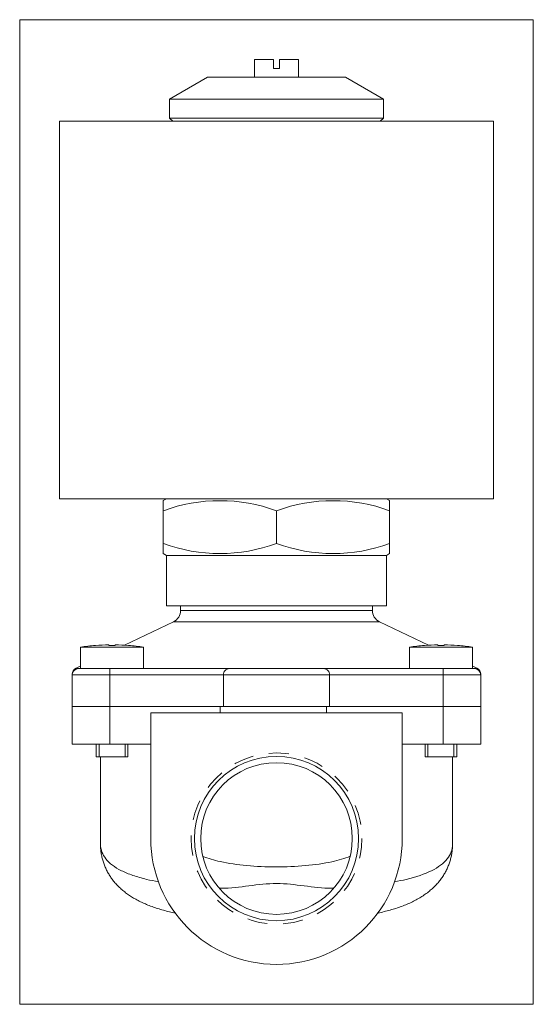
# Model space of a CAD drawing. Extents: x 2.29 to 5.5, y -0.14 to 6.02.
import ezdxf
from ezdxf.xclip import XClip

# ---------------------------------------------------------------- set-up
doc = ezdxf.new("R2010")
doc.units = 0
doc.header["$MEASUREMENT"] = 0
doc.header["$XCLIPFRAME"] = 2
doc.linetypes.add('HIDDEN2', pattern=[0.1875, 0.125, -0.0625])
doc.layers.get('0').update_dxf_attribs({"linetype": 'CONTINUOUS'})
for name, color, linetype in [('CEWKA_25', 7, 'CONTINUOUS'), ('KORPUS_MVPE_20', 7, 'CONTINUOUS'), ('W-008_WKRĘT_M4X1', 7, 'CONTINUOUS'), ('W-036M5X14KRZYŻ_', 7, 'CONTINUOUS'), ('WA_007_01_00_007', 7, 'CONTINUOUS'), ('WA_127_01_00_002', 7, 'CONTINUOUS'), ('WA_127_01_00_003', 7, 'CONTINUOUS')]:
    doc.layers.add(name, color=color, linetype=linetype)

# ---------------------------------------------------------------- blocks, each defined once
blk = doc.blocks.new('SE1')
at = {"layer": 'CEWKA_25', "color": 7, "linetype": 'CONTINUOUS', "lineweight": 0}
for p, q in [((2.5377, 5.3821), (5.2543, 5.3821)), ((2.5377, 5.3821), (2.5377, 3.0199)), ((5.2543, 3.0199), (5.2543, 5.3821)), ((2.5377, 3.0199), (5.2543, 3.0199))]:
    blk.add_line(p, q, dxfattribs=at)
at = {"layer": 'KORPUS_MVPE_20', "color": 7, "linetype": 'CONTINUOUS', "lineweight": 0}
for p, q in [((2.6165, 1.7207), (2.8527, 1.7207)), ((2.6165, 1.4844), (2.6165, 1.7207)), ((2.8527, 1.4844), (2.8527, 1.7207)), ((2.8527, 1.7207), (3.5438, 1.7207)), ((4.6834, 1.6813), (3.1086, 1.6813)), ((3.1086, 1.6813), (3.1086, 0.8939)), ((3.5438, 1.7207), (3.8861, 1.7207)), ((3.5438, 1.6813), (3.5438, 1.7207)), ((4.2085, 1.6813), (4.2085, 1.7207)), ((4.2283, 1.7207), (4.9393, 1.7207)), ((4.6834, 0.8939), (4.6834, 1.6813)), ((4.9393, 1.4844), (4.9393, 1.7207)), ((4.9393, 1.7207), (5.1755, 1.7207)), ((5.1755, 1.4844), (5.1755, 1.7207)), ((2.6165, 1.4844), (2.8527, 1.4844)), ((2.8527, 1.4844), (3.1086, 1.4844)), ((4.6834, 1.4844), (4.9393, 1.4844)), ((4.9393, 1.4844), (5.1755, 1.4844)), ((2.7936, 1.4057), (2.7936, 0.8614)), ((4.9983, 0.8615), (4.9983, 1.4057)), ((3.5374, 0.5828), (3.5501, 0.5828)), ((4.2419, 0.5828), (4.2546, 0.5828))]:
    blk.add_line(p, q, dxfattribs=at)
at = {"layer": 'KORPUS_MVPE_20', "color": 7, "linetype": 'HIDDEN2', "lineweight": 0}
blk.add_circle((3.896, 0.8939), 0.5354, dxfattribs=at)
at = {"layer": 'KORPUS_MVPE_20', "color": 7, "linetype": 'CONTINUOUS', "lineweight": 0}
for radius in [0.5141, 0.4747]:
    blk.add_circle((3.896, 0.8939), radius, dxfattribs=at)
blk.add_arc((3.896, 0.8939), 0.7874, 180, 360, dxfattribs=at)
for points, knots in [([(2.7936, 0.8614), (2.7936, 0.86), (2.7936, 0.8586), (2.7946, 0.8243), (2.8058, 0.7934), (2.8497, 0.7382), (2.8819, 0.714), (2.9461, 0.6821), (2.9705, 0.6721), (3.0233, 0.6541), (3.052, 0.6459), (3.1065, 0.6327), (3.1315, 0.6275), (3.1578, 0.6226)], [0.4945614, 0.4945614, 0.4945614, 0.4945614, 0.5, 0.5, 0.625, 0.625, 0.75, 0.75, 0.8125, 0.8125, 0.875, 0.875, 0.9228108, 0.9228108, 0.9228108, 0.9228108]), ([(2.7939, 0.8584), (2.7938, 0.8539), (2.7938, 0.8412), (2.7958, 0.818), (2.7998, 0.791), (2.8058, 0.7646), (2.8137, 0.7389), (2.8235, 0.7139), (2.835, 0.6897), (2.8482, 0.6664), (2.8632, 0.644), (2.8798, 0.6225), (2.8981, 0.6019), (2.918, 0.5822), (2.9396, 0.5635), (2.9629, 0.5458), (2.9879, 0.5291), (3.0147, 0.5134), (3.0437, 0.4983), (3.0748, 0.4841), (3.1079, 0.4709), (3.1426, 0.4587), (3.1786, 0.4476), (3.2152, 0.4378), (3.2435, 0.4311), (3.2593, 0.4277), (3.2625, 0.427)], [0.0033289, 0.0033289, 0.0033289, 0.0033289, 0.0189963, 0.0528617, 0.0856692, 0.118162, 0.1504315, 0.1825931, 0.2147274, 0.2469476, 0.2793696, 0.3121087, 0.3452781, 0.3789859, 0.4133284, 0.4483813, 0.4841083, 0.521197, 0.5600369, 0.6004035, 0.6418653, 0.683841, 0.7256137, 0.7667693, 0.807071, 0.8171762, 0.8171762, 0.8171762, 0.8171762]), ([(4.5294, 0.427), (4.5304, 0.4272), (4.5441, 0.4302), (4.5704, 0.4362), (4.6076, 0.446), (4.6441, 0.4569), (4.6799, 0.4692), (4.7144, 0.4828), (4.7471, 0.4976), (4.7779, 0.5137), (4.807, 0.531), (4.8341, 0.5496), (4.8592, 0.5692), (4.882, 0.5898), (4.9027, 0.6113), (4.9211, 0.6335), (4.9375, 0.6564), (4.9517, 0.6797), (4.964, 0.7037), (4.9745, 0.7284), (4.9831, 0.7537), (4.9898, 0.7795), (4.9946, 0.8057), (4.9974, 0.8319), (4.9986, 0.8512), (4.9983, 0.8605), (4.9983, 0.8616)], [0.182691, 0.182691, 0.182691, 0.182691, 0.185735, 0.2263431, 0.2677098, 0.3098006, 0.3525029, 0.3955553, 0.4372342, 0.4785243, 0.5192917, 0.5591074, 0.5976746, 0.6348702, 0.6707179, 0.7053342, 0.7388798, 0.7712822, 0.8033639, 0.8355209, 0.8675257, 0.8994867, 0.9315277, 0.963791, 0.9964233, 1, 1, 1, 1]), ([(4.6344, 0.6226), (4.6605, 0.6275), (4.6855, 0.6327), (4.7707, 0.6533), (4.8244, 0.6714), (4.91, 0.7139), (4.9424, 0.7382), (4.9865, 0.7939), (4.9975, 0.8242), (4.9983, 0.8587), (4.9983, 0.8601), (4.9983, 0.8615)], [0.0773727, 0.0773727, 0.0773727, 0.0773727, 0.125, 0.125, 0.25, 0.25, 0.375, 0.375, 0.5, 0.5, 0.5051626, 0.5051626, 0.5051626, 0.5051626]), ([(3.4353, 0.7824), (3.4675, 0.7694), (3.504, 0.7585), (3.5951, 0.7382), (3.6503, 0.7301), (3.7696, 0.7193), (3.8308, 0.7167), (4.0179, 0.7165), (4.1418, 0.7264), (4.2853, 0.7577), (4.3237, 0.7691), (4.3572, 0.7827)], [0.3255373, 0.3255373, 0.3255373, 0.3255373, 0.375, 0.375, 0.4375, 0.4375, 0.5, 0.5, 0.625, 0.625, 0.6763205, 0.6763205, 0.6763205, 0.6763205]), ([(3.5501, 0.5828), (3.6666, 0.5828), (3.7811, 0.6126), (4.0126, 0.6123), (4.1261, 0.5828), (4.2419, 0.5828)], [0, 0, 0, 0, 0.5, 0.5, 1, 1, 1, 1])]:
    blk.add_open_spline(points, degree=3, knots=knots, dxfattribs=at)
for points in [[(3.5501, 0.5828), (3.5453, 0.5834), (3.5406, 0.584), (3.5359, 0.5846)], [(4.2552, 0.5845), (4.2508, 0.5839), (4.2464, 0.5833), (4.2419, 0.5828)]]:
    blk.add_open_spline(points, degree=3, dxfattribs=at)
at = {"layer": 'W-008_WKRĘT_M4X1', "color": 7, "linetype": 'CONTINUOUS', "lineweight": 0}
for p, q in [((3.7582, 5.7679), (3.7582, 5.6577)), ((3.7582, 5.7679), (3.8763, 5.7679)), ((3.8763, 5.7679), (3.8763, 5.7128)), ((3.9157, 5.7128), (3.9157, 5.7679)), ((3.9157, 5.7679), (4.0338, 5.7679)), ((4.0338, 5.6577), (4.0338, 5.7679)), ((3.8763, 5.7128), (3.9157, 5.7128))]:
    blk.add_line(p, q, dxfattribs=at)
at = {"layer": 'W-036M5X14KRZYŻ_', "color": 7, "linetype": 'CONTINUOUS', "lineweight": 0}
for p, q in [((2.7635, 2.1023), (2.7616, 2.1023)), ((2.8463, 2.1023), (2.8463, 2.1062)), ((2.8856, 2.1023), (2.8463, 2.1023)), ((2.8856, 2.1062), (2.8856, 2.1023)), ((2.9684, 2.1023), (2.9703, 2.1023)), ((4.8236, 2.1023), (4.8217, 2.1023)), ((4.9063, 2.1023), (4.9063, 2.1062)), ((4.9457, 2.1023), (4.9063, 2.1023)), ((4.9457, 2.1062), (4.9457, 2.1023)), ((5.0285, 2.1023), (5.0304, 2.1023)), ((2.6691, 2.0915), (3.0628, 2.0915)), ((2.6691, 2.0915), (2.6691, 1.9569)), ((3.0628, 1.9569), (3.0628, 2.0915)), ((4.7292, 2.0915), (5.1229, 2.0915)), ((4.7292, 2.0915), (4.7292, 1.9569)), ((5.1229, 1.9569), (5.1229, 2.0915)), ((2.7675, 1.4844), (2.7675, 1.4057)), ((2.9644, 1.4057), (2.9644, 1.4844)), ((4.8276, 1.4844), (4.8276, 1.4057)), ((5.0244, 1.4057), (5.0244, 1.4844)), ((2.7675, 1.4057), (2.9644, 1.4057)), ((4.8276, 1.4057), (5.0244, 1.4057))]:
    blk.add_line(p, q, dxfattribs=at)
at = {"layer": 'W-036M5X14KRZYŻ_', "color": 7, "linetype": 'HIDDEN2', "lineweight": 0}
for p, q in [((2.7846, 1.4057), (2.7846, 1.4844)), ((2.9473, 1.4057), (2.9473, 1.4844)), ((4.8446, 1.4057), (4.8446, 1.4844)), ((5.0074, 1.4057), (5.0074, 1.4844))]:
    blk.add_line(p, q, dxfattribs=at)
at = {"layer": 'W-036M5X14KRZYŻ_', "color": 7, "linetype": 'CONTINUOUS', "lineweight": 0}
for centre, radius, start, end in [((2.8659, 0.805), 1.3015, 94.59795, 98.69946), ((2.8659, 0.805), 1.3013, 90.86674, 94.51571), ((2.8659, 0.805), 1.3013, 85.48429, 89.13326), ((2.8659, 0.805), 1.3015, 81.30054, 85.40205), ((4.926, 0.805), 1.3015, 94.59795, 98.69946), ((4.926, 0.805), 1.3013, 90.86674, 94.51571), ((4.926, 0.805), 1.3013, 85.48429, 89.13326), ((4.926, 0.805), 1.3015, 81.30054, 85.40205)]:
    blk.add_arc(centre, radius, start, end, dxfattribs=at)
at = {"layer": 'WA_007_01_00_007', "color": 7, "linetype": 'CONTINUOUS', "lineweight": 0}
for p, q in [((3.4629, 5.6577), (3.2267, 5.5213)), ((3.4629, 5.6577), (4.3291, 5.6577)), ((4.5653, 5.5213), (4.3291, 5.6577)), ((3.2267, 5.5213), (4.5653, 5.5213)), ((3.2267, 5.5213), (3.2267, 5.4018)), ((4.5653, 5.4018), (4.5653, 5.5213)), ((4.5653, 5.4018), (3.2267, 5.4018)), ((3.2267, 5.4018), (3.2464, 5.3821)), ((4.5456, 5.3821), (4.5653, 5.4018))]:
    blk.add_line(p, q, dxfattribs=at)
at = {"layer": 'WA_127_01_00_002', "color": 7, "linetype": 'CONTINUOUS', "lineweight": 0}
for p, q in [((3.2956, 2.3506), (3.2956, 2.3215)), ((4.4964, 2.3215), (4.4964, 2.3506)), ((4.4964, 2.3215), (3.2956, 2.3215)), ((3.2508, 2.2504), (2.9441, 2.104)), ((3.2508, 2.2504), (4.5412, 2.2504)), ((4.8478, 2.104), (4.5412, 2.2504)), ((2.6691, 1.9726), (2.6361, 1.9569)), ((5.1558, 1.9569), (5.1229, 1.9726)), ((2.6165, 1.7207), (2.6165, 1.9175)), ((2.8527, 1.9175), (2.6165, 1.9175)), ((2.6558, 1.9569), (2.6361, 1.9569)), ((2.6558, 1.9569), (2.8527, 1.9569)), ((2.8527, 1.9569), (3.6007, 1.9569)), ((2.8527, 1.9569), (2.8527, 1.9175)), ((3.5637, 1.9175), (2.8527, 1.9175)), ((2.8527, 1.7207), (2.8527, 1.9175)), ((4.2283, 1.9175), (3.5637, 1.9175)), ((3.5637, 1.7207), (3.5637, 1.9175)), ((3.6007, 1.9569), (4.1913, 1.9569)), ((4.1913, 1.9569), (4.9393, 1.9569)), ((4.9393, 1.9175), (4.2283, 1.9175)), ((4.2283, 1.7207), (4.2283, 1.9175)), ((4.9393, 1.9569), (4.9393, 1.9175)), ((4.9393, 1.9569), (5.1361, 1.9569)), ((5.1755, 1.9175), (4.9393, 1.9175)), ((4.9393, 1.7207), (4.9393, 1.9175)), ((5.1361, 1.9569), (5.1558, 1.9569)), ((5.1755, 1.7207), (5.1755, 1.9175)), ((2.8527, 1.7207), (2.6165, 1.7207)), ((3.5438, 1.7207), (2.8527, 1.7207)), ((4.2283, 1.7207), (3.8861, 1.7207)), ((4.9393, 1.7207), (4.2283, 1.7207)), ((5.1755, 1.7207), (4.9393, 1.7207))]:
    blk.add_line(p, q, dxfattribs=at)
for centre, radius, start, end in [((3.2169, 2.3215), 0.0787, 295.5297, 360), ((4.5751, 2.3215), 0.0787, 180, 244.4703), ((2.6558, 1.9228), 0.0394, 119.53239, 180.01214), ((2.6558, 1.9175), 0.0394, 90, 180), ((3.6012, 1.9193), 0.0376, 90.7384, 182.74546), ((4.1908, 1.9193), 0.0376, 357.25454, 89.2616), ((5.1361, 1.9175), 0.0394, 0, 90), ((5.1361, 1.9228), 0.0394, 359.98786, 60.46178)]:
    blk.add_arc(centre, radius, start, end, dxfattribs=at)
at = {"layer": 'WA_127_01_00_003', "color": 7, "linetype": 'CONTINUOUS', "lineweight": 0}
for p, q in [((3.207, 3.0199), (3.1873, 3.0085)), ((4.6046, 3.0085), (4.585, 3.0199)), ((3.1873, 2.9452), (3.1873, 3.0085)), ((4.6046, 2.9452), (4.6046, 3.0085)), ((3.1873, 2.7402), (3.1873, 2.9452)), ((3.896, 2.7402), (3.896, 2.9452)), ((4.6046, 2.7402), (4.6046, 2.9452)), ((3.1873, 2.7402), (3.1873, 2.6769)), ((4.6046, 2.7402), (4.6046, 2.6769)), ((3.1873, 2.6769), (3.207, 2.6655)), ((3.207, 2.6655), (4.585, 2.6655)), ((3.207, 2.6655), (3.207, 2.3506)), ((4.585, 2.6655), (4.6046, 2.6769)), ((4.585, 2.3506), (4.585, 2.6655)), ((3.207, 2.3506), (4.585, 2.3506))]:
    blk.add_line(p, q, dxfattribs=at)
for centre, start, end in [((3.5417, 1.9774), 69.8917, 110.1083), ((4.2503, 1.9774), 69.8917, 110.1083), ((3.5417, 3.708), 249.8917, 290.1083), ((4.2503, 3.708), 249.8917, 290.1083)]:
    blk.add_arc(centre, 1.0306, start, end, dxfattribs=at)

msp = doc.modelspace()

# ---------------------------------------------------------------- block references
at = {"color": 0, "lineweight": 0}
ref = msp.add_blockref('SE1', (0, 0), dxfattribs=at)
XClip(ref).set_block_clipping_path([(2.2877188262, -0.1435096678), (5.5042541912, 6.0179078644)])
ref.dxf.unprotected_set("ltscale", 0)

doc.saveas('drawing.dxf')
